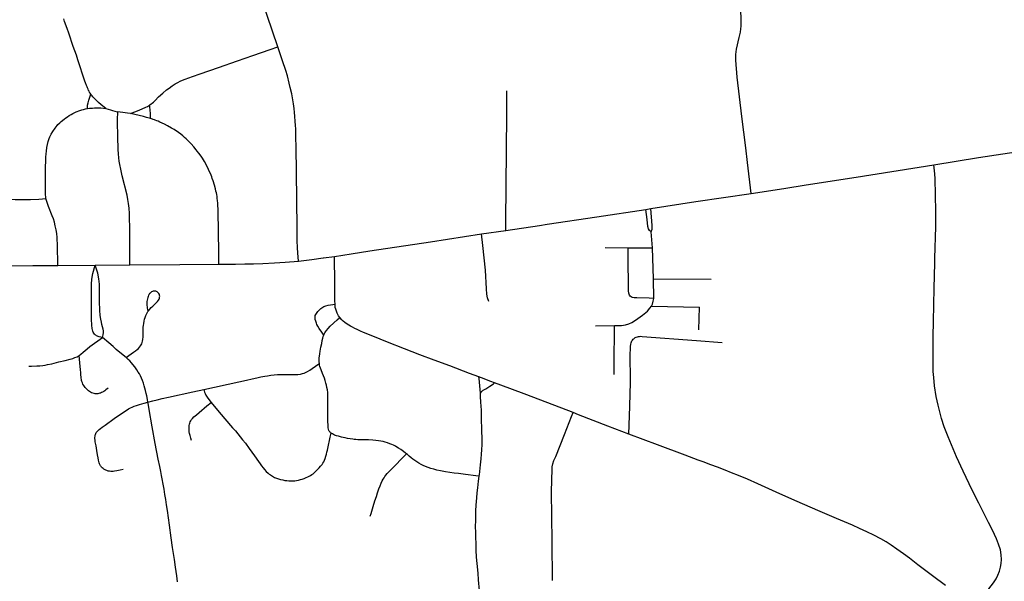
# Model space of a CAD drawing. Header units: feet. Extents: x 2113747 to 2516209, y 960708 to 1356798.
# Tile 29 of 92: x 2286758 to 2291837, y 1149263 to 1152157. Entities that reach past the tile are written whole.
import ezdxf

# ---------------------------------------------------------------- set-up
doc = ezdxf.new("R2010")
doc.units = ezdxf.units.FT
doc.header["$LTSCALE"] = 20
doc.header["$MEASUREMENT"] = 0
for name, color, linetype in [('GM_X_City_Street', 251, 'Continuous'), ('GM_X_State_Route', 1, 'Continuous'), ('GM_X_Township_Road', 4, 'Continuous'), ('GM_X_Township_Subdivision', 4, 'Continuous')]:
    doc.layers.add(name, color=color, linetype=linetype)

msp = doc.modelspace()

# ---------------------------------------------------------------- linework, layer by layer
at = {"layer": 'GM_X_City_Street', "flags": 128}
for points in [[(2288090, 1152017.2), (2288034.2, 1152179.9), (2288008.6, 1152252.6), (2288001.5, 1152273.6), (2287997.2, 1152286.7), (2287991.4, 1152305.4), (2287986.3, 1152322.8), (2287985, 1152327.3), (2287983.9, 1152331.6), (2287983, 1152335.6), (2287980.8, 1152345.9), (2287979.7, 1152351.2), (2287978.4, 1152359.1), (2287977.5, 1152365.2), (2287976.3, 1152378.2), (2287975.5, 1152394.4), (2287975.7, 1152405), (2287976, 1152419.1), (2287976.8, 1152429.4)], [(2287124.3, 1151774.1), (2287121, 1151779.2), (2287118.7, 1151782.9), (2287115.7, 1151788.4), (2287113.2, 1151793.4), (2287110.5, 1151799.1), (2287107.5, 1151806.1), (2287105.4, 1151811.4), (2287102.8, 1151818.3), (2287097.6, 1151832.8), (2287094.6, 1151841.5), (2287058.4, 1151951), (2287050.4, 1151974.3), (2287034.1, 1152020), (2287010.7, 1152088.1), (2287002.2, 1152112.3), (2286989.8, 1152147.4), (2286985, 1152161.5)], [(2287427, 1151716.4), (2287429.7, 1151718.4), (2287436.2, 1151723), (2287441.4, 1151727.1), (2287447.7, 1151732.5), (2287457.3, 1151741.8), (2287474.9, 1151759.2), (2287495.7, 1151778.5), (2287515.7, 1151795.3), (2287529.4, 1151805.3), (2287544.7, 1151816.1), (2287560.6, 1151826.1), (2287574.5, 1151834.4), (2287585.8, 1151840), (2287597.6, 1151845.2), (2287610.9, 1151850.4), (2287648.8, 1151864.3), (2287688.8, 1151878.2), (2287783.4, 1151911.1), (2287881.6, 1151945.4), (2287961.5, 1151973.6), (2288049.7, 1152003.5), (2288090, 1152017.2)], [(2288196.3, 1150913.6), (2288193.1, 1150956.6), (2288191.1, 1150981.6), (2288190.3, 1150994.8), (2288190, 1151005), (2288189.1, 1151084.6), (2288186.2, 1151370.8), (2288184.3, 1151501.1), (2288183.1, 1151552.5), (2288181.7, 1151594), (2288180.8, 1151613.5), (2288179.8, 1151633.1), (2288177.8, 1151660.8), (2288176.1, 1151678.4), (2288173.8, 1151699.2), (2288170.4, 1151724.3), (2288164.9, 1151755.6), (2288161.1, 1151775.3), (2288153.8, 1151808.3), (2288148.5, 1151830.2), (2288138.7, 1151867.8), (2288130.7, 1151895.7), (2288114.5, 1151945.7), (2288090, 1152017.2)], [(2287107.4, 1151699.3), (2287107.1, 1151706.1), (2287107.4, 1151711.8), (2287108.2, 1151717.7), (2287110.6, 1151728.5), (2287114.4, 1151741.9), (2287124.3, 1151774.1)], [(2287202.2, 1151700.5), (2287184.7, 1151713), (2287178.5, 1151718.5), (2287163.9, 1151731.4), (2287157.8, 1151736.9), (2287150, 1151744.4), (2287143.3, 1151751.1), (2287135.5, 1151759.6), (2287131.5, 1151764.3), (2287127.7, 1151769.2), (2287124.3, 1151774.1)], [(2289266.2, 1151071.3), (2289266, 1151117.9), (2289271.4, 1151668.8), (2289271.5, 1151790)], [(2286893.6, 1151236), (2286892.4, 1151244.7), (2286891.5, 1151254.5), (2286891, 1151269.8), (2286890.3, 1151345), (2286890.7, 1151390), (2286892.3, 1151436.5), (2286892.9, 1151448.2), (2286894.1, 1151465.7), (2286895.5, 1151480), (2286898, 1151498.5), (2286901, 1151514.7), (2286904.9, 1151530.1), (2286909.7, 1151545.1), (2286913.4, 1151554.1), (2286919.8, 1151567.3), (2286928.2, 1151581.8), (2286940.9, 1151599.1), (2286950.9, 1151611.3), (2286955.5, 1151616.5), (2286965.1, 1151626.3), (2286972.4, 1151633.1), (2286987, 1151645.2), (2286996, 1151651.8), (2287003.9, 1151657.3), (2287013.6, 1151663.7), (2287023, 1151669.4), (2287031.9, 1151673.7), (2287049.8, 1151682.1), (2287068.2, 1151688.9), (2287078.9, 1151692.6), (2287087.2, 1151694.9), (2287097.7, 1151697.5), (2287107.4, 1151699.3)], [(2287107.4, 1151699.3), (2287118.3, 1151700.7), (2287127.7, 1151701.7), (2287134.1, 1151702.3), (2287144.1, 1151702.7), (2287153.9, 1151703), (2287161.8, 1151703.1), (2287170.3, 1151702.9), (2287176.4, 1151702.5), (2287202.2, 1151700.5)], [(2287202.2, 1151700.5), (2287225.8, 1151692.3), (2287236.2, 1151689.2), (2287248.3, 1151686.2), (2287256.4, 1151684.5), (2287264.3, 1151683)], [(2287330.3, 1151674.3), (2287374, 1151692), (2287393.9, 1151700.4), (2287405.7, 1151705.5), (2287409.4, 1151707.2), (2287416.5, 1151710.7), (2287427, 1151716.4)], [(2287432.7, 1151648.1), (2287433.2, 1151653.1), (2287433.5, 1151658), (2287433.5, 1151661.6), (2287433.2, 1151668.9), (2287430.8, 1151696.4), (2287429.8, 1151703.1), (2287428.7, 1151710.1), (2287427, 1151716.4)], [(2287327, 1150893.2), (2287326.7, 1150933.4), (2287325.7, 1151091.5), (2287325, 1151128.6), (2287324.2, 1151158.5), (2287322.2, 1151186.3), (2287319.5, 1151210.6), (2287316.3, 1151230.7), (2287311.8, 1151253.1), (2287286.9, 1151353.2), (2287279.3, 1151387.7), (2287274.6, 1151411), (2287271.9, 1151427.9), (2287269.5, 1151446.2), (2287267.6, 1151466.2), (2287266.1, 1151488.3), (2287264.2, 1151555.4), (2287263, 1151631.5), (2287263, 1151651.7), (2287263.8, 1151672.2), (2287264.3, 1151683)], [(2287330.3, 1151674.3), (2287313.5, 1151676.4), (2287290.1, 1151678.8), (2287276.3, 1151681.1), (2287264.3, 1151683)], [(2287432.7, 1151648.1), (2287411.7, 1151653.6), (2287396.7, 1151657.8), (2287330.3, 1151674.3)], [(2287785.6, 1150896.8), (2287785.1, 1150932.3), (2287783.1, 1151092.1), (2287782.8, 1151106.2), (2287782.5, 1151128.7), (2287782.2, 1151139.8), (2287782, 1151151.7), (2287781.9, 1151156.1), (2287781.6, 1151169.4), (2287781, 1151186.9), (2287780.6, 1151194.6), (2287779.9, 1151205.5), (2287779.4, 1151212.5), (2287778.2, 1151226.2), (2287777.3, 1151235.4), (2287776, 1151245.7), (2287774.4, 1151255.8), (2287772.7, 1151264.7), (2287770.6, 1151274.2), (2287768, 1151285.2), (2287763, 1151303.9), (2287755.7, 1151326.8), (2287751.5, 1151339.8), (2287748.6, 1151347.9), (2287745.6, 1151356), (2287743.2, 1151362), (2287738, 1151373.6), (2287732.4, 1151386.1), (2287720.1, 1151410.7), (2287711.4, 1151427.1), (2287706.7, 1151435.3), (2287700.9, 1151444.5), (2287694.1, 1151454.5), (2287682.6, 1151470.1), (2287674.3, 1151480.6), (2287668.8, 1151487.3), (2287656.5, 1151502.1), (2287641.8, 1151518.1), (2287616.8, 1151543.2), (2287608.5, 1151550.9), (2287598.9, 1151559.4), (2287589.4, 1151567.2), (2287576.8, 1151576.4), (2287569.9, 1151581.3), (2287561.5, 1151586.8), (2287554.3, 1151591.3), (2287540.4, 1151599.2), (2287519.9, 1151610.6), (2287504.9, 1151618.4), (2287492.2, 1151624.7), (2287481.5, 1151629.7), (2287472, 1151634), (2287465.8, 1151636.5), (2287456.5, 1151640.1), (2287453.3, 1151641.2), (2287445.9, 1151643.8), (2287443.4, 1151644.6), (2287432.7, 1151648.1)], [(2286674.7, 1151239.1), (2286683.8, 1151236.4), (2286696.2, 1151234.1), (2286711.6, 1151232.6), (2286734.8, 1151230.8), (2286770, 1151230.2), (2286813.5, 1151231.3), (2286857, 1151232.3), (2286875.7, 1151234), (2286893.6, 1151236)], [(2286954.5, 1150890.7), (2286954.1, 1150929.4), (2286953.7, 1150958.1), (2286953.1, 1150989.7), (2286951.1, 1151035.3), (2286948.9, 1151055.8), (2286945.9, 1151074.8), (2286941.7, 1151094.9), (2286937, 1151113.7), (2286932, 1151130.7), (2286926.4, 1151146.1), (2286906.8, 1151194), (2286898.9, 1151215.4), (2286895.7, 1151226.2), (2286893.6, 1151236)], [(2290014.8, 1151064.7), (2290020.5, 1151078.5), (2290021.3, 1151096.8), (2290013.7, 1151183.7)], [(2290014.8, 1151064.7), (2290007, 1151070.3), (2290001.3, 1151079.4), (2289998.7, 1151091.6), (2289994.4, 1151127.8), (2289988.3, 1151179.7)], [(2289177.4, 1150705.6), (2289171.6, 1150724.2), (2289168.4, 1150743.5), (2289165.6, 1150771), (2289160.1, 1150867.3), (2289146.8, 1150994.1), (2289140.3, 1151053.1)], [(2290022.3, 1150981.2), (2290014.8, 1151064.7)], [(2289778.3, 1150982.9), (2289897.3, 1150982.1)], [(2289897.3, 1150982.1), (2290022.3, 1150981.2)], [(2290030, 1150721), (2290006, 1150721.6), (2289940.7, 1150723.4), (2289928.2, 1150724.2), (2289917.9, 1150725.6), (2289912.1, 1150728.6), (2289907.2, 1150732.8), (2289903.4, 1150738.1), (2289899.8, 1150747.3), (2289898.4, 1150760.3), (2289897.3, 1150944.5), (2289897.3, 1150982.1)], [(2290028.3, 1150822.2), (2290022.3, 1150981.2)], [(2288384.6, 1150691.8), (2288384.2, 1150708.3), (2288384.1, 1150747.3), (2288384.2, 1150797.4), (2288382.1, 1150937)], [(2287185.4, 1150519.6), (2287168.4, 1150523.5), (2287155, 1150528.3), (2287150.9, 1150530.9), (2287147.6, 1150533.5), (2287143.6, 1150537.2), (2287139.8, 1150541.8), (2287137, 1150546.5), (2287135.1, 1150551.6), (2287132, 1150566.1), (2287130, 1150582.9), (2287129.1, 1150613.7), (2287129.1, 1150635.2), (2287128.6, 1150672.8), (2287128.2, 1150700.1), (2287128.3, 1150729.2), (2287128.5, 1150753.3), (2287128.3, 1150774.8), (2287128.3, 1150794.7), (2287130, 1150820.7), (2287135.2, 1150849.4), (2287148, 1150892)], [(2287185.4, 1150519.6), (2287188.4, 1150533.1), (2287190.1, 1150544.4), (2287190.1, 1150553.9), (2287189, 1150562.9), (2287185.5, 1150575), (2287182.5, 1150585.9), (2287179.4, 1150599.3), (2287176.4, 1150613.2), (2287173.9, 1150632.3), (2287171.8, 1150659.6), (2287170.1, 1150704.8), (2287169.9, 1150755.1), (2287169.2, 1150794.2), (2287166.4, 1150822), (2287160.4, 1150850.7), (2287148, 1150892)], [(2290028.3, 1150822.2), (2290325.5, 1150819.3)], [(2290030, 1150721), (2290028.3, 1150822.2)], [(2287306.5, 1150415.8), (2287321.1, 1150426.5), (2287345.4, 1150444.3), (2287355, 1150451.2), (2287363.3, 1150457.7), (2287370.2, 1150463.4), (2287376.3, 1150469.5), (2287381.4, 1150476.4), (2287384.9, 1150481.6), (2287388, 1150487.6), (2287390.1, 1150493.3), (2287391.9, 1150500.3), (2287393.6, 1150509), (2287394.8, 1150522.6), (2287394.9, 1150531.1), (2287394.9, 1150539.8), (2287395, 1150547.6), (2287395.4, 1150560.6), (2287395.8, 1150571.9), (2287396.7, 1150581.5), (2287398, 1150591.9), (2287400.2, 1150604.1), (2287402.4, 1150613.6), (2287405.3, 1150623.1), (2287408.9, 1150632.7), (2287412.4, 1150640.5), (2287415.4, 1150647), (2287418.8, 1150652.8), (2287423.7, 1150659.2), (2287428.9, 1150665.6), (2287436.7, 1150673.9), (2287444.5, 1150681.3), (2287452.5, 1150688.3), (2287461.9, 1150697.8), (2287468.6, 1150704.8), (2287474.4, 1150712.7), (2287476.7, 1150716.9), (2287478.5, 1150721.6), (2287479.9, 1150728), (2287480.1, 1150732.1), (2287479.7, 1150736.5), (2287478.5, 1150740.8), (2287476.2, 1150745.6), (2287474.1, 1150748.6), (2287471.2, 1150751.6), (2287467.6, 1150754.3), (2287464.5, 1150756), (2287460.6, 1150757.7), (2287456.7, 1150758.6), (2287451.9, 1150758.6), (2287446.8, 1150757.9), (2287442.4, 1150756.5), (2287437.7, 1150754.3), (2287433.7, 1150751.7), (2287430.7, 1150748.6), (2287427.9, 1150745.7), (2287425.4, 1150741.7), (2287423.2, 1150737.1), (2287420.7, 1150731.3), (2287418.5, 1150724.8), (2287416.6, 1150718.6), (2287415.4, 1150711.7), (2287414.6, 1150705.2), (2287414.1, 1150698.3), (2287414.6, 1150686.1), (2287415, 1150675.7), (2287416.7, 1150657.9)], [(2288326.4, 1150531.3), (2288316.3, 1150546.2), (2288303.3, 1150565.3), (2288295.9, 1150577.5), (2288291.6, 1150586.1), (2288288.5, 1150593.5), (2288285, 1150603.5), (2288282.3, 1150612.7), (2288281.6, 1150618.7), (2288281.6, 1150625.7), (2288282.9, 1150632.2), (2288285.5, 1150638.2), (2288288.5, 1150643.5), (2288292.4, 1150649.1), (2288296.8, 1150654.3), (2288301.1, 1150658.7), (2288305.9, 1150663.4), (2288311.2, 1150668.1), (2288316.3, 1150672.5), (2288321, 1150675.6), (2288326.3, 1150678.6), (2288332, 1150681.2), (2288337.6, 1150683.4), (2288348.5, 1150685.9), (2288361.6, 1150688), (2288384.6, 1150691.8)], [(2288409.6, 1150622.6), (2288403.2, 1150631.8), (2288396.5, 1150644.3), (2288392.5, 1150654.6), (2288388.1, 1150666.2), (2288386.2, 1150674.7), (2288385, 1150683.3), (2288384.6, 1150691.8)], [(2289826.6, 1150580.8), (2289845.2, 1150581.3), (2289863, 1150581.8), (2289883.1, 1150584.8), (2289899.6, 1150589.5), (2289915.1, 1150596.5), (2289935.2, 1150608.7), (2289970.1, 1150633.9), (2289996.4, 1150656), (2290008.5, 1150669.9), (2290016.8, 1150680.1)], [(2290016.8, 1150680.1), (2290022.2, 1150690.7), (2290026.4, 1150706), (2290030, 1150720.5), (2290030, 1150721)], [(2290016.8, 1150680.1), (2290264.7, 1150675.5)], [(2290262.2, 1150559.6), (2290264.7, 1150675.5)], [(2288326.4, 1150531.3), (2288328.9, 1150537.4), (2288331.7, 1150543), (2288335.4, 1150548.7), (2288340.5, 1150555.8), (2288348.9, 1150565.6), (2288360.4, 1150577.1), (2288396.3, 1150610.3), (2288409.6, 1150622.6)], [(2289126.2, 1150316.5), (2289078.2, 1150334.5), (2288976.1, 1150372.9), (2288896.2, 1150402.9), (2288822.4, 1150430.8), (2288743.1, 1150461.2), (2288655.7, 1150495.5), (2288617.4, 1150511), (2288562.3, 1150533.2), (2288531, 1150545.9), (2288516.8, 1150552), (2288499.6, 1150560), (2288486.2, 1150566.2), (2288474.1, 1150572.4), (2288464.6, 1150577.2), (2288447.1, 1150587.4), (2288435.2, 1150596), (2288426.9, 1150603.1), (2288419.4, 1150610.4), (2288409.6, 1150622.6)], [(2289728.4, 1150579.7), (2289826.6, 1150580.8)], [(2289824.7, 1150329), (2289825, 1150374.7), (2289826.6, 1150580.8)], [(2288304, 1150384.8), (2288302.7, 1150393.3), (2288302.4, 1150401.8), (2288303.2, 1150414.1), (2288304.5, 1150422.8), (2288306.3, 1150434.5), (2288308.8, 1150448.4), (2288312.3, 1150468.8), (2288315.8, 1150488.8), (2288318.8, 1150504), (2288321.5, 1150515.3), (2288324.1, 1150524.8), (2288326.4, 1150531.3)], [(2289899.9, 1150022), (2289905.7, 1150164), (2289907.5, 1150231.1), (2289908.3, 1150283.9), (2289908.3, 1150339), (2289907.6, 1150390.1), (2289907.4, 1150435.5), (2289908.2, 1150458.5), (2289909.3, 1150472.8), (2289910.9, 1150484.5), (2289912.5, 1150491.9), (2289914.5, 1150497.2), (2289916.4, 1150501.9), (2289918.8, 1150506), (2289922.1, 1150510.2), (2289925.3, 1150513.2), (2289929.1, 1150516.5), (2289933.2, 1150518.8), (2289938.7, 1150521.4), (2289944.5, 1150523.4), (2289950.1, 1150524.6), (2289955.2, 1150525.2), (2289961.9, 1150525.5), (2289968.3, 1150525.3), (2290249, 1150503.7), (2290381, 1150494.1)], [(2287064.2, 1150425.9), (2287073.3, 1150433.7), (2287085, 1150443.8), (2287105.4, 1150461), (2287120.2, 1150472.4), (2287185.4, 1150519.6)], [(2287306.5, 1150415.8), (2287283.5, 1150436.1), (2287256.4, 1150458), (2287239.7, 1150472.7), (2287217.7, 1150491.6), (2287185.4, 1150519.6)], [(2286805.1, 1150371.6), (2286819.6, 1150372.2), (2286846.6, 1150373.1), (2286862.6, 1150374), (2286877.6, 1150375.5), (2286889.1, 1150377.4), (2286901.7, 1150380), (2286923, 1150384.4), (2286960.4, 1150393.5), (2286992.9, 1150401.7), (2287018.1, 1150408.2), (2287031.4, 1150411.8), (2287042.4, 1150415.6), (2287053.7, 1150420.4), (2287064.2, 1150425.9)], [(2287214.8, 1150258.7), (2287202.1, 1150249.2), (2287196.9, 1150245.3), (2287191.7, 1150241.8), (2287186, 1150238.3), (2287180.8, 1150235.8), (2287174.8, 1150233.2), (2287170.6, 1150231.7), (2287166.1, 1150230.5), (2287161, 1150229.7), (2287156.1, 1150229.3), (2287151.2, 1150229.3), (2287146.5, 1150229.7), (2287141.6, 1150230.7), (2287135.7, 1150232.3), (2287129.2, 1150234.7), (2287123.1, 1150238), (2287117.8, 1150241), (2287112.7, 1150244.9), (2287107.5, 1150249), (2287102.7, 1150254), (2287099.2, 1150257.9), (2287096.2, 1150261.8), (2287092.7, 1150266.2), (2287088.7, 1150271.6), (2287084.5, 1150278.8), (2287081.2, 1150286), (2287078.8, 1150292.3), (2287077.4, 1150298.5), (2287075.2, 1150314.6), (2287074, 1150326.6), (2287073.2, 1150338.7), (2287072.1, 1150352.6), (2287068.4, 1150388.2), (2287064.2, 1150425.9)], [(2287419.6, 1150186.3), (2287417.2, 1150199.5), (2287413.3, 1150219), (2287410.3, 1150230.8), (2287406.5, 1150246.1), (2287400, 1150270.9), (2287396.1, 1150283.8), (2287391.4, 1150298.6), (2287387, 1150309.9), (2287381.4, 1150322), (2287376.2, 1150331.6), (2287369.5, 1150341.6), (2287361.9, 1150353.3), (2287351.2, 1150368), (2287341.5, 1150380.2), (2287334.5, 1150388.5), (2287325.4, 1150398.5), (2287317.8, 1150406), (2287306.5, 1150415.8)], [(2287708.2, 1150251.8), (2287888.8, 1150291.3), (2287927.9, 1150300), (2287957, 1150306.5), (2287981.3, 1150312.1), (2288002.6, 1150316.5), (2288023.4, 1150320.4), (2288036, 1150322.5), (2288053.9, 1150325.1), (2288069.9, 1150326.9), (2288087.7, 1150328.1), (2288103.8, 1150328.6), (2288122, 1150329), (2288145.5, 1150328.6), (2288161.5, 1150328.5), (2288181.5, 1150328.5), (2288192.4, 1150329), (2288205.8, 1150330.7), (2288217.1, 1150333.3), (2288225.4, 1150335.9), (2288232.8, 1150338.9), (2288241.9, 1150343.7), (2288254.9, 1150351.1), (2288296.6, 1150379.7), (2288304, 1150384.8)], [(2288365, 1150026.4), (2288361.7, 1150028.9), (2288358.9, 1150032.2), (2288355.1, 1150036.3), (2288352.5, 1150040.2), (2288350.5, 1150046.7), (2288349.5, 1150054.1), (2288349.1, 1150062.4), (2288348.3, 1150091.5), (2288347.4, 1150133.9), (2288347.8, 1150174.8), (2288348.2, 1150209.2), (2288347.8, 1150222.2), (2288346.8, 1150235.8), (2288345.2, 1150249.1), (2288343.2, 1150262.2), (2288340.9, 1150273.4), (2288338.1, 1150284.9), (2288334, 1150298.2), (2288329.7, 1150310), (2288325.3, 1150321.2), (2288320.1, 1150334.6), (2288313.1, 1150352.9), (2288310.1, 1150361.1), (2288306.9, 1150370.8), (2288305.3, 1150377.2), (2288304, 1150384.8)], [(2289134.6, 1150232.4), (2289127.6, 1150308), (2289126.2, 1150316.5)], [(2289207.3, 1150285.2), (2289189.1, 1150292.2), (2289140.2, 1150311.1), (2289126.2, 1150316.5)], [(2289134.6, 1150232.4), (2289137.7, 1150237.3), (2289140, 1150239.9), (2289142.4, 1150242.4), (2289145.6, 1150244.9), (2289149.1, 1150247.2), (2289162.5, 1150255.6), (2289182.8, 1150268.5), (2289201.6, 1150281.2), (2289207.3, 1150285.2)], [(2289612.3, 1150132.1), (2289373.9, 1150223.7), (2289285.7, 1150256), (2289207.3, 1150285.2)], [(2287419.6, 1150186.3), (2287445.4, 1150193), (2287467.1, 1150198.2), (2287493.7, 1150204.2), (2287525.8, 1150211.2), (2287651.4, 1150239.4), (2287708.2, 1150251.8)], [(2287708.2, 1150251.8), (2287709.4, 1150244.7), (2287711.1, 1150238.3), (2287714.2, 1150230), (2287717.6, 1150223), (2287721.1, 1150217.4), (2287728, 1150207), (2287744.9, 1150184.6)], [(2289128.7, 1149804.6), (2289129.6, 1149812), (2289135.8, 1149862.4), (2289139.3, 1149893.6), (2289141, 1149918), (2289142.1, 1149941), (2289143.1, 1149967.7), (2289143.1, 1149999.9), (2289142.8, 1150036), (2289140.8, 1150108.7), (2289139.4, 1150144.3), (2289137.4, 1150186.5), (2289135.7, 1150216), (2289134.6, 1150232.4)], [(2287183.2, 1150056.7), (2287198.8, 1150068), (2287245.2, 1150101.5), (2287293.1, 1150133.9), (2287307.7, 1150143.9), (2287319.6, 1150151.3), (2287330, 1150156.9), (2287337.7, 1150160.4), (2287348.1, 1150164.8), (2287361.3, 1150169.1), (2287375.2, 1150173.4), (2287400.8, 1150180.8), (2287419.6, 1150186.3)], [(2287572.9, 1149259.4), (2287568.5, 1149290.2), (2287561.8, 1149336.2), (2287556.4, 1149374.5), (2287546.8, 1149436.7), (2287539.9, 1149486.5), (2287530.4, 1149553), (2287519.7, 1149627.9), (2287515.3, 1149657.6), (2287511.4, 1149685), (2287507.5, 1149709.7), (2287503.1, 1149737.8), (2287498.4, 1149763.6), (2287493.2, 1149790.9), (2287489.7, 1149808.4), (2287485.7, 1149827.9), (2287480.6, 1149853.9), (2287472.8, 1149893), (2287457.3, 1149972.6), (2287441.3, 1150059.7), (2287426.5, 1150147.5), (2287422.6, 1150170.5), (2287419.6, 1150186.3)], [(2287643.8, 1149988.1), (2287640.8, 1149999.8), (2287637.3, 1150013.5), (2287634.8, 1150024.1), (2287633, 1150033.7), (2287632.2, 1150044.9), (2287632.1, 1150052.6), (2287632.2, 1150058.4), (2287632.8, 1150065.7), (2287633.7, 1150072.4), (2287635.4, 1150078.5), (2287637.8, 1150085.3), (2287640.4, 1150090.6), (2287644.3, 1150096.6), (2287649.1, 1150102.7), (2287656.5, 1150110.1), (2287669.5, 1150121.4), (2287696.9, 1150144.8), (2287709.1, 1150154.8), (2287723, 1150166.5), (2287744.9, 1150184.6)], [(2287744.9, 1150184.6), (2287786.7, 1150134.5), (2287856.5, 1150054.5), (2287871.3, 1150037.6), (2287883.4, 1150023.2), (2287896, 1150007.6), (2287908.2, 1149991.9), (2287922, 1149974.6), (2287942.4, 1149947.6), (2287969.3, 1149909), (2287989.2, 1149880.5), (2287998, 1149868.1), (2288004.9, 1149858.6), (2288013.2, 1149847.7), (2288021.1, 1149838.3), (2288030.1, 1149828.6), (2288039.4, 1149820.4), (2288045.7, 1149815.2), (2288051.9, 1149810.9), (2288062.2, 1149804.3), (2288073.1, 1149798.6), (2288083.1, 1149794.3), (2288093.5, 1149790.4), (2288102.6, 1149787.8), (2288114.7, 1149785.2), (2288126.5, 1149783), (2288135.6, 1149781.7), (2288145.6, 1149780.3), (2288156.9, 1149779.9), (2288167.3, 1149780.3), (2288176.9, 1149781.2), (2288186, 1149782.5), (2288196.8, 1149784.7), (2288207.3, 1149787.3), (2288215.5, 1149789.5), (2288225.5, 1149792.9), (2288235.3, 1149797), (2288243.7, 1149800.7), (2288250.7, 1149804.6), (2288257.9, 1149808.9), (2288264.2, 1149812.9), (2288271.1, 1149817.5), (2288278.5, 1149823.3), (2288285.5, 1149830), (2288292.4, 1149836.7), (2288298, 1149842.8), (2288303.5, 1149848.5), (2288309.8, 1149855.8), (2288317.7, 1149865.6), (2288321.9, 1149871.9), (2288326.1, 1149878.9), (2288330.6, 1149887.5), (2288333.8, 1149896.2), (2288337.6, 1149907.1), (2288340.7, 1149917.5), (2288343.2, 1149927.9), (2288345.4, 1149939.4), (2288350.6, 1149964.8), (2288355.9, 1149987.8), (2288360.2, 1150006.1), (2288365, 1150026.4)], [(2289507.1, 1149266.3), (2289505.1, 1149469.4), (2289501.9, 1149724.2), (2289504.1, 1149842.3), (2289504.6, 1149852.5), (2289507.9, 1149869.1), (2289513.3, 1149885), (2289523.3, 1149905.9), (2289568.2, 1150020.1), (2289604.6, 1150112.4), (2289612.3, 1150132.1)], [(2289792.7, 1150063), (2289640.1, 1150121.4), (2289612.3, 1150132.1)], [(2287292.2, 1149839), (2287276, 1149835.6), (2287259.1, 1149832.1), (2287247.1, 1149830), (2287240.9, 1149829.1), (2287233.9, 1149828.9), (2287227.4, 1149829.1), (2287220.9, 1149830.1), (2287214.8, 1149831.3), (2287208.1, 1149833.4), (2287201.8, 1149836.1), (2287196.1, 1149838.8), (2287191.8, 1149841.3), (2287187.9, 1149844.3), (2287184, 1149847.8), (2287180.7, 1149851.1), (2287177.9, 1149854.3), (2287175.3, 1149858.2), (2287173.1, 1149862.2), (2287170.4, 1149867.8), (2287168.4, 1149873.5), (2287166.6, 1149879.5), (2287164.9, 1149886.9), (2287162.7, 1149898.7), (2287160.1, 1149914.7), (2287156.2, 1149937.3), (2287151.9, 1149960.3), (2287148.2, 1149980.9), (2287146.7, 1149991.1), (2287145.9, 1149998.9), (2287145.9, 1150004.2), (2287146.7, 1150010.7), (2287147.6, 1150015.4), (2287148.8, 1150020), (2287150.6, 1150024.6), (2287153.2, 1150029.4), (2287155.9, 1150032.8), (2287159.6, 1150037.2), (2287163.7, 1150041.5), (2287168.5, 1150045.9), (2287174.5, 1150050.6), (2287183.2, 1150056.7)], [(2288752.6, 1149920.6), (2288748.9, 1149923.7), (2288738.5, 1149931.5), (2288723.7, 1149942.4), (2288712.9, 1149949.3), (2288704, 1149955), (2288695.9, 1149959.3), (2288686, 1149964.1), (2288677.3, 1149968), (2288667.3, 1149971.9), (2288655.7, 1149976.1), (2288643.5, 1149980), (2288632.7, 1149982.9), (2288621.7, 1149985.4), (2288609.7, 1149987.4), (2288595.7, 1149989.3), (2288580, 1149990.7), (2288557, 1149991.5), (2288527.2, 1149992), (2288514.9, 1149991.9), (2288502.3, 1149992.4), (2288491.6, 1149992.9), (2288484.1, 1149993.7), (2288475.8, 1149994.6), (2288462.8, 1149996.6), (2288449.3, 1149999.3), (2288437.6, 1150002), (2288427.2, 1150004.1), (2288418.2, 1150006.3), (2288402.4, 1150010.2), (2288391.6, 1150013.3), (2288382, 1150016.8), (2288376.4, 1150019.4), (2288370.8, 1150022.4), (2288365.4, 1150026.1), (2288365, 1150026.4)], [(2289899.9, 1150022), (2289792.7, 1150063)], [(2290048.9, 1149966.1), (2289899.9, 1150022)], [(2288566.1, 1149597.9), (2288570.4, 1149612.3), (2288581.3, 1149647.9), (2288590.4, 1149677.9), (2288597.8, 1149700), (2288604.3, 1149719.5), (2288611.3, 1149739.5), (2288617.3, 1149755.5), (2288622.6, 1149768.6), (2288627.8, 1149779.9), (2288632.7, 1149789.2), (2288637.4, 1149796.8), (2288641.5, 1149803.1), (2288646.9, 1149810.2), (2288653.9, 1149818.4), (2288672.5, 1149837.6), (2288691, 1149855.9), (2288731.9, 1149898.8), (2288752.6, 1149920.6)], [(2289128.7, 1149804.6), (2289111.1, 1149806.6), (2289058.1, 1149812.8), (2289021.1, 1149817.6), (2288999, 1149820.6), (2288977.7, 1149823.7), (2288955.1, 1149827.5), (2288928.2, 1149832.4), (2288909.6, 1149836.3), (2288893.9, 1149840.2), (2288879.1, 1149844.8), (2288865.7, 1149849.3), (2288851.8, 1149854.6), (2288838.8, 1149860.2), (2288828.3, 1149865.3), (2288817.1, 1149871.5), (2288805.9, 1149877.9), (2288796.2, 1149884.6), (2288786.3, 1149891.9), (2288777.1, 1149899.8), (2288767.1, 1149908.5), (2288758.5, 1149915.8), (2288752.6, 1149920.6)], [(2289134.2, 1149173.7), (2289130.4, 1149215.3), (2289125.4, 1149271.2), (2289122.3, 1149305), (2289117.9, 1149354.8), (2289115, 1149387.1), (2289113.2, 1149424.1), (2289111.9, 1149459.4), (2289110.8, 1149487.6), (2289110.4, 1149514.7), (2289110, 1149545.9), (2289110.3, 1149576.7), (2289111.8, 1149625.4), (2289113.6, 1149655.9), (2289115.9, 1149692.6), (2289118.3, 1149719.1), (2289121, 1149745.1), (2289125.5, 1149779.7), (2289128.7, 1149804.6)]]:
    msp.add_lwpolyline(points, dxfattribs=at)
at = {"layer": 'GM_X_State_Route', "flags": 128}
for points in [[(2290815, 1151305.5), (2291072.2, 1151346.3), (2291474.3, 1151409.9), (2291703.2, 1151446.7), (2292400.3, 1151552.8), (2293162.3, 1151668.7)], [(2290532, 1151262), (2290700.3, 1151287.7)], [(2290700.3, 1151287.7), (2290815, 1151305.5)], [(2289439, 1151097.1), (2289478.2, 1151103), (2289735.9, 1151142), (2289988.3, 1151179.7), (2290013.7, 1151183.7), (2290246.2, 1151220), (2290532, 1151262)], [(2288323.8, 1150929.4), (2288325.3, 1150929.6), (2288382.1, 1150937), (2288467.2, 1150950.1), (2288563.6, 1150965.6), (2288877.1, 1151013.3), (2289140.3, 1151053.1), (2289266.2, 1151071.3), (2289439, 1151097.1)], [(2286677.5, 1150888.2), (2286826.5, 1150889.9), (2286954.5, 1150890.7), (2287148, 1150892), (2287327, 1150893.2), (2287584.6, 1150894.9), (2287785.6, 1150896.8), (2287871.5, 1150897.6), (2287919.9, 1150898.5), (2287964.8, 1150899.4), (2288011.5, 1150901), (2288073, 1150904.1), (2288128.1, 1150907.6), (2288196.3, 1150913.6), (2288265.8, 1150921.8), (2288323.8, 1150929.4)]]:
    msp.add_lwpolyline(points, dxfattribs=at)
at = {"layer": 'GM_X_Township_Road', "flags": 128}
for points in [[(2291478.9, 1150903.1), (2291479.5, 1150927.6), (2291483.1, 1151090.4), (2291483.4, 1151121.3), (2291483.6, 1151148.2), (2291482.3, 1151274.9), (2291481.1, 1151317.3), (2291480.2, 1151336.9), (2291478.4, 1151363.6), (2291474.3, 1151409.9)], [(2291742.1, 1149594.1), (2291706.5, 1149664.7), (2291672.2, 1149732.9), (2291625.6, 1149829.7), (2291589.8, 1149904.4), (2291547.1, 1150008.2), (2291527.6, 1150059.8), (2291514, 1150102.5), (2291496.2, 1150170.1), (2291486.2, 1150215.3), (2291477.9, 1150270.4), (2291473.1, 1150312.5), (2291470.8, 1150344), (2291469.6, 1150387.3), (2291470, 1150432.9), (2291470.6, 1150525.1), (2291472.1, 1150602.6), (2291475.9, 1150773.7), (2291478.9, 1150903.1)], [(2290258.3, 1149887.5), (2290190.9, 1149912.7), (2290048.9, 1149966.1)], [(2291533, 1149240.8), (2291466.8, 1149290.3), (2291391.1, 1149348), (2291347.3, 1149381.7), (2291317.6, 1149404.5), (2291283.3, 1149429), (2291253.1, 1149449.4), (2291226.9, 1149465.8), (2291199.6, 1149481.3), (2291163.8, 1149500.1), (2291127.3, 1149518.1), (2291089.7, 1149535.6), (2291054.3, 1149551.4), (2290971.4, 1149587), (2290910.9, 1149612.9), (2290875.1, 1149628.2), (2290768.4, 1149674.5), (2290679.7, 1149714), (2290565.9, 1149765.6), (2290511.7, 1149789.2), (2290466.4, 1149808.1), (2290430.3, 1149822.5), (2290397.3, 1149835.8), (2290357.5, 1149850.7), (2290323, 1149863.7), (2290284.2, 1149877.8), (2290258.3, 1149887.5)], [(2291673.9, 1149138.2), (2291726.5, 1149191.8), (2291756.6, 1149224.5), (2291781.5, 1149254.6), (2291795.9, 1149276.2), (2291804.5, 1149293.9), (2291812.1, 1149315.7), (2291818.3, 1149335.8), (2291821.5, 1149354.9), (2291823.3, 1149375.8), (2291821.5, 1149398.5), (2291817.1, 1149424.7), (2291807.8, 1149454), (2291796.7, 1149481.9), (2291775.8, 1149526), (2291755.7, 1149566.7), (2291742.1, 1149594.1)]]:
    msp.add_lwpolyline(points, dxfattribs=at)
at = {"layer": 'GM_X_Township_Subdivision', "flags": 128}
msp.add_lwpolyline([(2290532, 1151262), (2290512.9, 1151421.5), (2290503.6, 1151496.3), (2290482.5, 1151658.9), (2290458.6, 1151860.9), (2290451.4, 1151948.9), (2290451.9, 1151977.7), (2290455.7, 1152006.2), (2290469.9, 1152066), (2290475.6, 1152094), (2290477.9, 1152109.9), (2290479.2, 1152124.3), (2290479.7, 1152138.7), (2290479.6, 1152153.1), (2290478.9, 1152169.3), (2290477.4, 1152198.1), (2290475.2, 1152232.1), (2290472.3, 1152270.1), (2290468.5, 1152306.4), (2290462.4, 1152361.7), (2290462, 1152364.7)], dxfattribs=at)

doc.saveas('drawing.dxf')
